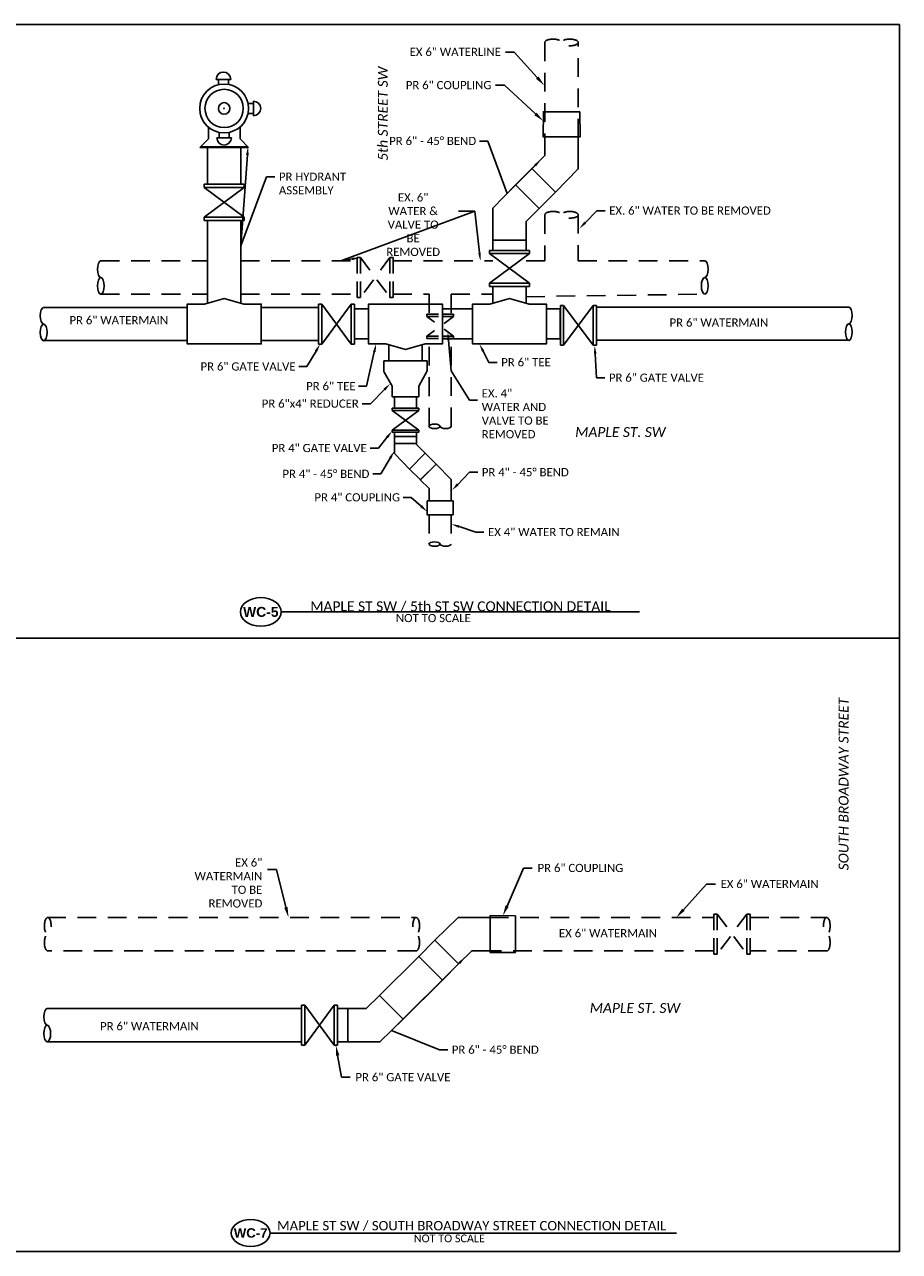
# Model space of a CAD drawing. Header units: feet. Extents: x 2205963 to 2207247, y 306378 to 307002.
# Tile 12 of 16: x 2207219 to 2207227, y 306942 to 306952. Entities that reach past the tile are written whole.
import ezdxf
from ezdxf import colors
from ezdxf.entities.mleader import LeaderData, LeaderLine
from ezdxf.math import Vec2, Vec3

# ---------------------------------------------------------------- set-up
doc = ezdxf.new("R2010")
doc.units = ezdxf.units.FT
doc.header["$MEASUREMENT"] = 0
doc.linetypes.add('3', pattern=[0.22, 0.16, -0.06])
for name, color, linetype in [('SH_Border', 7, 'Continuous'), ('SH_Text', 7, 'Continuous'), ('SH_TextH', 4, 'Continuous'), ('SH_TextM', 7, 'Continuous'), ('UT_P_Water', 133, 'Continuous'), ('UT_P_Water_Cells', 133, 'Continuous'), ('UT_X_Water', 10, '3')]:
    doc.layers.add(name, color=color, linetype=linetype)
doc.layers.add('SH_VPort', color=5, linetype='Continuous', plot=False)
doc.styles.add('Slanted-Sub Title', font='calibrii.ttf', dxfattribs={"height": 0.17})
doc.styles.add('Straight Normal (0.14) Font 30', font='calibri.ttf', dxfattribs={"height": 0.14})
doc.styles.add('Straight Sub-Title (0.17) Font 30', font='calibri.ttf', dxfattribs={"height": 0.17})
doc.styles.add('Straight-Norrmal', font='calibri.ttf', dxfattribs={"height": 0.14})
doc.styles.add('WEQ-0.17 BOLD', font='arialbd.ttf', dxfattribs={"height": 0.17})

# ---------------------------------------------------------------- blocks, each defined once
blk = doc.blocks.new('end-flat-1')
at = {"color": 10}
blk.add_ellipse((0, -0.083), major_axis=(0.0002, -0.0833), ratio=0.401763, start_param=3.141593, end_param=6.283185, dxfattribs=at)
blk.add_ellipse((0, -0.25), major_axis=(0.0002, -0.0833), ratio=0.401763, dxfattribs=at)
blk = doc.blocks.new('end-flat-2')
at = {"color": 10}
for centre, end_param in [((0, -0.083), 6.283185), ((0, -0.25), 9.424778)]:
    blk.add_ellipse(centre, major_axis=(0.0002, 0.0833), ratio=0.401763, start_param=3.141593, end_param=end_param, dxfattribs=at)
blk = doc.blocks.new('A$Cdf5d6533-flat-2')
at = {"color": 133}
for p, q in [((0.216, 0), (-0.216, 0)), ((-0.216, -0.099), (-0.216, 0)), ((0.216, -0.099), (0.216, 0)), ((-0.212, -0.115), (-0.137, -0.248)), ((0.212, -0.115), (0.137, -0.248)), ((-0.133, -0.265), (-0.133, -0.363)), ((0.133, -0.363), (-0.133, -0.363)), ((0.133, -0.265), (0.133, -0.363))]:
    blk.add_line(p, q, dxfattribs=at)
for centre, start, end in [((-0.183, -0.099), 180, 209.3578), ((0.183, -0.099), 330.6422, 360), ((-0.166, -0.265), 360, 29.3578), ((0.166, -0.265), 150.6422, 180)]:
    blk.add_arc(centre, 0.0333, start, end, dxfattribs=at)
blk = doc.blocks.new('pvcsch40-10x6red-flat-2')
blk.add_blockref('A$Cdf5d6533-flat-2', (0, 0))
blk = doc.blocks.new('end-flat-4')
at = {"color": 133}
for centre, end_param in [((0, -0.083), 6.283185), ((0, -0.25), 9.424778)]:
    blk.add_ellipse(centre, major_axis=(0.0002, 0.0833), ratio=0.401763, start_param=3.141593, end_param=end_param, dxfattribs=at)
blk = doc.blocks.new('end-flat-5')
at = {"color": 133}
blk.add_ellipse((0, -0.083), major_axis=(0.0002, -0.0833), ratio=0.401763, start_param=3.141593, end_param=6.283185, dxfattribs=at)
blk.add_ellipse((0, -0.25), major_axis=(0.0002, -0.0833), ratio=0.401763, dxfattribs=at)
blk = doc.blocks.new('end-flat-6')
at = {"color": 10}
for centre, end_param in [((-0.167, 0), 9.424778), ((-0.056, 0), 6.283185)]:
    blk.add_ellipse(centre, major_axis=(0.0556, 0), ratio=0.401763, start_param=3.141593, end_param=end_param, dxfattribs=at)
blk = doc.blocks.new('000VALVE_6')
for p, q in [((-0.148, 0.2), (-0.181, 0.2)), ((-0.181, 0.2), (-0.181, 0)), ((-0.148, 0.2), (-0.148, 0)), ((0.148, 0.2), (-0.148, -0.2)), ((-0.148, 0.2), (0.148, -0.2)), ((0.181, 0.2), (0.148, 0.2)), ((0.148, 0.2), (0.148, 0)), ((0.181, 0.2), (0.181, 0)), ((-0.181, -0.2), (-0.181, 0)), ((-0.148, -0.2), (-0.148, 0)), ((0.148, -0.2), (0.148, 0)), ((0.181, -0.2), (0.181, 0)), ((-0.148, -0.2), (-0.181, -0.2)), ((0.181, -0.2), (0.148, -0.2))]:
    blk.add_line(p, q)
blk = doc.blocks.new('end-flat-1-flat-2')
at = {"color": 10}
blk.add_ellipse((-0.25, 0), major_axis=(-0.0833, -0.0002), ratio=0.401763, dxfattribs=at)
blk.add_ellipse((-0.083, 0), major_axis=(-0.0833, -0.0002), ratio=0.401763, start_param=3.141593, end_param=6.283185, dxfattribs=at)

msp = doc.modelspace()

# ---------------------------------------------------------------- linework, layer by layer
at = {"layer": 'SH_Border'}
for points in [[(2207221.496, 306947.46), (2207224.563, 306947.46)], [(2207221.4, 306942.145), (2207224.879, 306942.145)]]:
    msp.add_lwpolyline(points, dxfattribs=at)
for centre, major_axis in [((2207221.321, 306947.46), (0.175, 0)), ((2207221.234, 306942.145), (0.166, 0))]:
    msp.add_ellipse(centre, major_axis=major_axis, ratio=0.699201, dxfattribs=at)
at = {"layer": 'SH_VPort', "elevation": -1738.845}
for points in [[(2207219.163, 306952.487), (2207226.788, 306952.487), (2207226.788, 306947.237), (2207219.163, 306947.237)], [(2207219.163, 306947.237), (2207226.788, 306947.237), (2207226.788, 306941.987), (2207219.163, 306941.987)]]:
    msp.add_lwpolyline(points, close=True, dxfattribs=at)
at = {"layer": 'UT_P_Water'}
for p, q in [((2207223.308, 306950.246, -252.133), (2207223.308, 306950.103, -252.133)), ((2207223.593, 306950.246, -252.133), (2207223.593, 306950.103, -252.133)), ((2207223.766, 306949.754, -252.133), (2207223.134, 306949.754, -252.133)), ((2207222.336, 306944.178, -86.942), (2207222.673, 306944.512, -86.942)), ((2207222.539, 306943.975, -86.942), (2207222.876, 306944.309, -86.942)), ((2207221.668, 306944.066, -86.942), (2207219.493, 306944.066, -86.942)), ((2207221.668, 306943.781, -86.942), (2207219.493, 306943.781, -86.942))]:
    msp.add_line(p, q, dxfattribs=at)
for points, elevation in [([(2207224.053, 306951.741), (2207223.74, 306951.741), (2207223.738, 306951.525), (2207224.054, 306951.525)], -252.133), ([(2207223.753, 306951.525), (2207224.038, 306951.525), (2207224.038, 306951.251), (2207223.843, 306951.052), (2207223.642, 306951.254), (2207223.753, 306951.367)], -252.133), ([(2207223.843, 306951.052), (2207223.642, 306951.254), (2207223.502, 306951.116), (2207223.705, 306950.913)], -252.133), ([(2207223.308, 306950.643), (2207223.593, 306950.643), (2207223.593, 306950.801), (2207223.705, 306950.913), (2207223.502, 306951.116), (2207223.308, 306950.917)], -252.133), ([(2207223.308, 306950.554), (2207223.593, 306950.554), (2207223.593, 306950.643), (2207223.308, 306950.643)], -252.133), ([(2207222.875, 306949.796), (2207222.875, 306950.053), (2207223.134, 306950.053), (2207223.134, 306949.796)], -252.133), ([(2207223.285, 306944.56), (2207223.285, 306944.845), (2207223.011, 306944.845), (2207222.812, 306944.65), (2207223.014, 306944.449), (2207223.127, 306944.56)], -86.942), ([(2207223.501, 306944.86), (2207223.501, 306944.547), (2207223.285, 306944.545), (2207223.285, 306944.861)], -86.942), ([(2207222.812, 306944.65), (2207223.014, 306944.449), (2207222.876, 306944.309), (2207222.673, 306944.512)], -86.942), ([(2207222.065, 306943.781), (2207222.065, 306944.066), (2207222.224, 306944.066), (2207222.336, 306944.178), (2207222.539, 306943.975), (2207222.34, 306943.781)], -86.942), ([(2207221.977, 306943.781), (2207221.977, 306944.066), (2207222.065, 306944.066), (2207222.065, 306943.781)], -86.942)]:
    msp.add_lwpolyline(points, close=True, dxfattribs=dict(at, elevation=elevation))
at = {"layer": 'UT_P_Water', "elevation": -252.133}
msp.add_lwpolyline([(2207223.134, 306950.095), (2207223.134, 306949.754), (2207223.134, 306950.095), (2207223.282, 306950.095), (2207223.45, 306950.143), (2207223.619, 306950.095), (2207223.766, 306950.095), (2207223.766, 306949.754), (2207223.766, 306950.095)], dxfattribs=at)
at = {"layer": 'UT_P_Water_Cells'}
for p, q in [((2207220.938, 306952.018, -252.133), (2207221.063, 306952.018, -252.133)), ((2207221.258, 306951.832, -252.133), (2207221.258, 306951.706, -252.133)), ((2207220.872, 306951.509, -252.133), (2207220.872, 306951.61, -252.133)), ((2207221.143, 306951.509, -252.133), (2207221.143, 306951.61, -252.133)), ((2207220.872, 306951.509, -252.133), (2207220.798, 306951.435, -252.133)), ((2207220.798, 306951.435, -252.133), (2207221.216, 306951.435, -252.133)), ((2207220.804, 306951.441, -252.133), (2207221.211, 306951.441, -252.133)), ((2207220.945, 306951.518, -252.133), (2207221.07, 306951.518, -252.133)), ((2207221.216, 306951.435, -252.133), (2207221.143, 306951.509, -252.133)), ((2207219.462, 306950.066, -252.133), (2207220.691, 306950.066, -252.133)), ((2207221.324, 306950.066, -252.133), (2207221.815, 306950.066, -252.133)), ((2207224.194, 306950.069, -252.133), (2207226.355, 306950.069, -252.133)), ((2207219.462, 306949.782, -252.133), (2207220.691, 306949.782, -252.133)), ((2207221.324, 306949.782, -252.133), (2207221.815, 306949.782, -252.133)), ((2207224.194, 306949.785, -252.133), (2207226.355, 306949.785, -252.133)), ((2207222.416, 306949.61, -252.133), (2207222.416, 306949.746, -252.133)), ((2207222.701, 306949.61, -252.133), (2207222.701, 306949.746, -252.133)), ((2207222.464, 306949.299, -252.133), (2207222.464, 306949.204, -252.133)), ((2207222.654, 306949.299, -252.133), (2207222.654, 306949.204, -252.133))]:
    msp.add_line(p, q, dxfattribs=at)
at = {"layer": 'UT_P_Water_Cells', "elevation": -252.133}
for points in [[(2207220.958, 306951.972), (2207220.958, 306952.018), (2207221.043, 306952.018), (2207221.043, 306951.975)], [(2207221.213, 306951.812), (2207221.258, 306951.812), (2207221.258, 306951.726), (2207221.213, 306951.726)], [(2207220.965, 306951.564), (2207220.965, 306951.518), (2207221.05, 306951.518), (2207221.05, 306951.564)], [(2207220.865, 306951.12), (2207220.865, 306951.435)], [(2207221.149, 306951.12), (2207221.149, 306951.435)], [(2207220.865, 306950.103), (2207220.865, 306950.811)], [(2207221.149, 306950.103), (2207221.149, 306950.811)], [(2207220.691, 306950.095), (2207220.691, 306949.754), (2207220.691, 306950.095), (2207220.839, 306950.095), (2207221.007, 306950.143), (2207221.176, 306950.095), (2207221.324, 306950.095), (2207221.324, 306949.754), (2207220.691, 306949.754)], [(2207220.839, 306950.095), (2207221.007, 306950.143), (2207221.176, 306950.095)]]:
    msp.add_lwpolyline(points, dxfattribs=at)
for points in [[(2207222.243, 306949.754), (2207222.243, 306950.095), (2207222.243, 306949.754), (2207222.39, 306949.754), (2207222.559, 306949.705), (2207222.727, 306949.754), (2207222.875, 306949.754), (2207222.875, 306950.095), (2207222.243, 306950.095)], [(2207222.124, 306949.796), (2207222.124, 306950.053), (2207222.243, 306950.053), (2207222.243, 306949.796)], [(2207223.766, 306949.796), (2207223.766, 306950.053), (2207223.885, 306950.053), (2207223.885, 306949.796)], [(2207222.464, 306948.998), (2207222.654, 306948.998), (2207222.654, 306948.892), (2207222.729, 306948.818), (2207222.593, 306948.683), (2207222.464, 306948.815)], [(2207222.464, 306948.903), (2207222.654, 306948.903), (2207222.654, 306948.962), (2207222.464, 306948.962)], [(2207222.821, 306948.725), (2207222.687, 306948.591), (2207222.593, 306948.683), (2207222.729, 306948.818)], [(2207222.761, 306948.41), (2207222.951, 306948.41), (2207222.951, 306948.593), (2207222.822, 306948.725), (2207222.686, 306948.59), (2207222.761, 306948.516)], [(2207222.745, 306948.41), (2207222.967, 306948.41), (2207222.967, 306948.292), (2207222.745, 306948.292)]]:
    msp.add_lwpolyline(points, close=True, dxfattribs=at)
at = {"layer": 'UT_P_Water_Cells'}
for radius in [0.209, 0.164, 0.0497]:
    msp.add_circle((2207221.007, 306951.769, -252.133), radius, dxfattribs=at)
for centre, start, end in [((2207221.001, 306952.018, -252.133), 0, 180), ((2207221.258, 306951.769, -252.133), 270, 90), ((2207221.007, 306951.518, -252.133), 180, 0)]:
    msp.add_arc(centre, 0.0627, start, end, dxfattribs=at)
msp.add_point((2207221.007, 306951.769, -252.133), dxfattribs=at)
at = {"layer": 'UT_X_Water'}
for p, q in [((2207223.753, 306950.857, -252.133), (2207223.753, 306950.464, -252.133)), ((2207224.038, 306950.858, -252.133), (2207224.038, 306950.464, -252.133)), ((2207222.761, 306950.179, -252.133), (2207222.761, 306950.007, -252.133)), ((2207222.951, 306950.179, -252.133), (2207222.951, 306950.007, -252.133)), ((2207222.761, 306949.048, -252.133), (2207222.761, 306949.802, -252.133)), ((2207222.951, 306949.049, -252.133), (2207222.951, 306949.802, -252.133)), ((2207222.761, 306948.084, -252.133), (2207222.761, 306948.084, -252.133)), ((2207222.951, 306948.084, -252.133), (2207222.951, 306948.084, -252.133))]:
    msp.add_line(p, q, dxfattribs=at)
for points, elevation in [([(2207223.753, 306952.334), (2207223.753, 306951.525)], -252.133), ([(2207224.038, 306951.52), (2207224.038, 306952.333)], -252.133), ([(2207219.951, 306950.464), (2207220.865, 306950.464)], -252.133), ([(2207221.149, 306950.464), (2207222.146, 306950.464)], -252.133), ([(2207222.455, 306950.464), (2207223.308, 306950.464)], -252.133), ([(2207223.593, 306950.464), (2207223.753, 306950.464)], -252.133), ([(2207224.038, 306950.464), (2207225.122, 306950.464)], -252.133), ([(2207219.952, 306950.179), (2207220.865, 306950.179)], -252.133), ([(2207221.149, 306950.179), (2207222.146, 306950.179)], -252.133), ([(2207222.455, 306950.179), (2207222.761, 306950.179)], -252.133), ([(2207222.951, 306950.179), (2207223.308, 306950.179)], -252.133), ([(2207223.593, 306950.158), (2207225.12, 306950.18)], -252.133), ([(2207222.761, 306948.292), (2207222.761, 306948.041)], -252.133), ([(2207222.951, 306948.292), (2207222.951, 306948.041)], -252.133), ([(2207219.492, 306944.845), (2207222.651, 306944.845)], -86.942), ([(2207223.28, 306944.845), (2207225.2, 306944.845)], -86.942), ([(2207225.509, 306944.845), (2207226.166, 306944.845)], -86.942), ([(2207222.651, 306944.56), (2207219.497, 306944.56)], -86.942), ([(2207225.2, 306944.56), (2207223.285, 306944.56)], -86.942), ([(2207226.166, 306944.56), (2207225.509, 306944.56)], -86.942)]:
    msp.add_lwpolyline(points, dxfattribs=dict(at, elevation=elevation))

# ---------------------------------------------------------------- block references
at = {"xscale": 0.855, "yscale": 0.855, "zscale": 0.855}
for name, p in [('end-flat-1', (2207219.951, 306950.464, -252.133)), ('end-flat-2', (2207225.121, 306950.465, -252.133)), ('end-flat-5', (2207219.462, 306950.066, -252.133)), ('end-flat-4', (2207226.355, 306950.069, -252.133)), ('pvcsch40-10x6red-flat-2', (2207222.559, 306949.61, -252.133)), ('end-flat-6', (2207222.951, 306949.049, -252.133)), ('end-flat-6', (2207222.951, 306948.041, -252.133)), ('end-flat-5', (2207219.493, 306944.065, -86.942))]:
    msp.add_blockref(name, p, dxfattribs=at)
at = {"layer": 'UT_P_Water', "xscale": -0.8550071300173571, "yscale": 0.8550071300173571, "zscale": 0.8550071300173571, "rotation": 270}
msp.add_blockref('000VALVE_6', (2207223.45, 306950.4, -252.133), dxfattribs=at)
at = {"layer": 'UT_P_Water', "xscale": 0.8550071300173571, "yscale": 0.8550071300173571, "zscale": 0.8550071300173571}
msp.add_blockref('000VALVE_6', (2207221.823, 306943.924, -86.942), dxfattribs=at)
at = {"layer": 'UT_P_Water_Cells'}
for p, xscale, yscale, zscale, rotation in [((2207221.007, 306950.965, -252.133), 0.855, 0.855, 0.855, 270), ((2207222.559, 306949.101, -252.133), 0.5700284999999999, 0.5700284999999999, 0.5700284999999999, 90)]:
    msp.add_blockref('000VALVE_6', p, dxfattribs=dict(at, xscale=xscale, yscale=yscale, zscale=zscale, rotation=rotation))
at = {"layer": 'UT_P_Water_Cells', "xscale": 0.855, "yscale": 0.855, "zscale": 0.855}
for p in [(2207221.969, 306949.924, -252.133), (2207224.04, 306949.913, -252.133)]:
    msp.add_blockref('000VALVE_6', p, dxfattribs=at)
at = {"layer": 'UT_X_Water', "yscale": 0.855, "zscale": 0.855}
for name, p, xscale in [('end-flat-1-flat-2', (2207223.753, 306952.334, -252.133), -0.855), ('end-flat-1-flat-2', (2207223.753, 306950.859, -252.133), -0.855), ('000VALVE_6', (2207222.3, 306950.323, -252.133), 0.855), ('000VALVE_6', (2207225.355, 306944.703, -86.942), 0.855)]:
    msp.add_blockref(name, p, dxfattribs=dict(at, xscale=xscale))
at = {"layer": 'UT_X_Water'}
for name, p, xscale, yscale, zscale, rotation in [('000VALVE_6', (2207222.856, 306949.904, -252.133), 0.569943, 0.569943, 0.569943, 270), ('end-flat-1-flat-2', (2207219.497, 306944.56, -86.942), -0.855, 0.855, 0.855, 90), ('end-flat-1-flat-2', (2207222.651, 306944.56, -86.942), 0.855, 0.855, 0.855, 270), ('end-flat-1-flat-2', (2207226.166, 306944.56, -86.942), 0.855, 0.855, 0.855, 270)]:
    msp.add_blockref(name, p, dxfattribs=dict(at, xscale=xscale, yscale=yscale, zscale=zscale, rotation=rotation))

# ---------------------------------------------------------------- texts
at = {"layer": 'SH_Text'}
for s, width, gutter_width, insert, char_height, attachment_point, style in [('MAPLE ST SW / 5th ST SW CONNECTION DETAIL', 3.26599, 0.425, (2207223.03, 306947.46), 0.085, 8, 'Straight Sub-Title (0.17) Font 30'), ('WC-5', 0.44087, 0.212, (2207221.321, 306947.46), 0.085, 5, 'WEQ-0.17 BOLD'), ('NOT TO SCALE', 3.17987, 0.35, (2207222.798, 306947.443), 0.07, 2, 'Straight Normal (0.14) Font 30'), ('MAPLE ST SW / SOUTH BROADWAY STREET CONNECTION DETAIL', 4.02546, 0.404, (2207223.126, 306942.162, -86.942), 0.08075, 8, 'Straight Sub-Title (0.17) Font 30'), ('WC-7', 0.41882, 0.202, (2207221.234, 306942.145), 0.0808, 5, 'WEQ-0.17 BOLD'), ('NOT TO SCALE', 3.02088, 0.333, (2207222.935, 306942.132, -86.942), 0.0665, 2, 'Straight Normal (0.14) Font 30')]:
    msp.add_mtext_dynamic_manual_height_columns(s, width=width, gutter_width=gutter_width, heights=[0], dxfattribs=dict(at, insert=insert, char_height=char_height, attachment_point=attachment_point, style=style))
at = {"layer": 'SH_TextH', "char_height": 0.085, "attachment_point": 8, "rotation": 90, "style": 'Slanted-Sub Title'}
for s, insert, width in [('5th STREET SW', (2207222.409, 306951.724, -252.133), 0.92975), ('SOUTH BROADWAY STREET', (2207226.353, 306945.987), 1.68478)]:
    msp.add_mtext(s, dxfattribs=dict(at, insert=insert, width=width))
at = {"layer": 'SH_TextH', "char_height": 0.085, "width": 0.81837, "attachment_point": 8, "style": 'Slanted-Sub Title'}
for insert in [(2207224.399, 306948.956, -252.133), (2207224.524, 306944.027)]:
    msp.add_mtext('MAPLE ST. SW', dxfattribs=dict(at, insert=insert))
at = {"layer": 'SH_TextM', "char_height": 0.07, "width": 1.57188, "attachment_point": 1, "style": 'Straight-Norrmal'}
for s, insert in [('PR 6" WATERMAIN', (2207219.683, 306949.992)), ('PR 6" WATERMAIN', (2207224.82, 306949.972)), ('EX 6" WATERMAIN', (2207223.873, 306944.746)), ('PR 6" WATERMAIN', (2207219.945, 306943.95))]:
    msp.add_mtext(s, dxfattribs=dict(at, insert=insert))

# ---------------------------------------------------------------- leaders
at = {"layer": 'SH_TextM'}
ml = msp.add_multileader_mtext('Standard', dxfattribs=at)
ml.set_content('EX 6" WATERLINE', color=256, style='Straight Normal (0.14) Font 30')
ml.set_leader_properties(color=9)
ml.build(insert=Vec2(0, 0))
ml.multileader.update_dxf_attribs({"text_left_attachment_type": 2, "text_right_attachment_type": 2, "dogleg_length": 0.15, "arrow_head_size": 0.09, "scale": 0.5})
ctx = ml.context
ctx.base_point, ctx.scale, ctx.char_height, ctx.arrow_head_size, ctx.landing_gap_size, ctx.plane_origin = Vec3(2207222.55, 306952.252, -252.133), 0.5, 0.07, 0.09, 0.045, Vec3(2207223.748, 306951.966, -252.133)
ctx.left_attachment, ctx.right_attachment = 2, 2
notes = []
notes.append((ctx, [(0, (1, 1, 0), (2207223.49, 306952.252, -252.133), (-1, 0), 0.075, [(0, [(2207223.748, 306951.966, -252.133)], 0, [])])]))
ctx.mtext.insert, ctx.mtext.flow_direction = Vec3(2207222.595, 306952.288, -252.133), 5
ml = msp.add_multileader_mtext('Standard', dxfattribs=at)
ml.set_content('PR 6" COUPLING', color=256, style='Straight Normal (0.14) Font 30')
ml.set_leader_properties(color=9)
ml.build(insert=Vec2(0, 0))
ml.multileader.update_dxf_attribs({"text_left_attachment_type": 2, "text_right_attachment_type": 2, "dogleg_length": 0.15, "arrow_head_size": 0.09, "scale": 0.5})
ctx = ml.context
ctx.base_point, ctx.scale, ctx.char_height, ctx.arrow_head_size, ctx.landing_gap_size, ctx.plane_origin = Vec3(2207222.517, 306951.968, -252.133), 0.5, 0.07, 0.09, 0.045, Vec3(2207223.739, 306951.661, -252.133)
ctx.left_attachment, ctx.right_attachment = 2, 2
notes.append((ctx, [(0, (1, 1, 0), (2207223.406, 306951.968, -252.133), (-1, 0), 0.075, [(0, [(2207223.739, 306951.661, -252.133)], 0, [])])]))
ctx.mtext.insert, ctx.mtext.flow_direction = Vec3(2207222.562, 306952.004, -252.133), 5
ml = msp.add_multileader_mtext('Standard', dxfattribs=at)
ml.set_content('PR HYDRANT ASSEMBLY', color=256, style='Straight Normal (0.14) Font 30')
ml.set_leader_properties(color=9)
ml.build(insert=Vec2(0, 0))
ml.multileader.update_dxf_attribs({"text_left_attachment_type": 2, "text_right_attachment_type": 2, "dogleg_length": 0.14, "arrow_head_size": 0.07, "scale": 0.5})
ctx = ml.context
ctx.base_point, ctx.scale, ctx.char_height, ctx.arrow_head_size, ctx.landing_gap_size, ctx.plane_origin = Vec3(2207221.441, 306951.184, -252.133), 0.5, 0.07, 0.07, 0.035, Vec3(2207220.993, 306951.223, -252.133)
ctx.left_attachment, ctx.right_attachment = 2, 2
notes.append((ctx, [(0, (1, 1, 0), (2207221.371, 306951.184, -252.133), (1, 0), 0.07, [(1, [(2207221.211, 306951.441, -252.133), (2207221.149, 306950.592, -252.133)], 0, [])])]))
ctx.mtext.insert, ctx.mtext.width, ctx.mtext.flow_direction = Vec3(2207221.476, 306951.22, -252.133), 1.42006, 5
ml = msp.add_multileader_mtext('Standard', dxfattribs=at)
ml.set_content('PR 6" - 45%%D BEND', color=256, style='Straight Normal (0.14) Font 30')
ml.set_leader_properties(color=9)
ml.build(insert=Vec2(0, 0))
ml.multileader.update_dxf_attribs({"text_left_attachment_type": 2, "text_right_attachment_type": 2, "dogleg_length": 0.14, "arrow_head_size": 0.07, "scale": 0.5})
ctx = ml.context
ctx.base_point, ctx.scale, ctx.char_height, ctx.arrow_head_size, ctx.landing_gap_size, ctx.plane_origin = Vec3(2207222.385, 306951.49, -417.323), 0.5, 0.07, 0.07, 0.035, Vec3(2207223.719, 306951.331, -417.323)
ctx.left_attachment, ctx.right_attachment = 2, 2
notes.append((ctx, [(0, (1, 1, 0), (2207223.263, 306951.49, -417.323), (-1, 0), 0.07, [(1, [(2207223.719, 306951.331, -417.323), (2207223.43, 306951.042, -417.323)], 0, [])])]))
ctx.mtext.insert, ctx.mtext.flow_direction = Vec3(2207222.42, 306951.526, -417.323), 5
ml = msp.add_multileader_mtext('Standard', dxfattribs=at)
ml.set_content('EX. 6" WATER & VALVE TO BE REMOVED', color=256, style='Straight Normal (0.14) Font 30')
ml.set_leader_properties(color=9)
ml.build(insert=Vec2(0, 0))
ml.multileader.update_dxf_attribs({"text_left_attachment_type": 2, "text_right_attachment_type": 2, "dogleg_length": 0.14, "arrow_head_size": 0.07, "scale": 0.5})
ctx = ml.context
ctx.base_point, ctx.scale, ctx.char_height, ctx.arrow_head_size, ctx.landing_gap_size, ctx.plane_origin = Vec3(2207222.237, 306950.889, -252.133), 0.5, 0.07, 0.07, 0.035, Vec3(2207221.663, 306950.464, -252.133)
ctx.left_attachment, ctx.right_attachment, ctx.text_align_type = 2, 2, 1
notes.append((ctx, [(0, (1, 1, 0), (2207223.152, 306950.889, -252.133), (-1, 0), 0.14, [(0, [(2207222.173, 306950.494, -252.133), (2207222.006, 306950.464, -252.133)], 0, []), (2, [(2207223.201, 306950.464, -252.133)], 0, [])])]))
ctx.mtext.insert, ctx.mtext.width, ctx.mtext.alignment, ctx.mtext.flow_direction = Vec3(2207222.625, 306951.043, -252.133), 0.91901, 2, 5
ml = msp.add_multileader_mtext('Standard', dxfattribs=at)
ml.set_content('EX. 6" WATER TO BE REMOVED', color=256, style='Straight Normal (0.14) Font 30')
ml.set_leader_properties(color=9)
ml.build(insert=Vec2(0, 0))
ml.multileader.update_dxf_attribs({"text_left_attachment_type": 2, "text_right_attachment_type": 2, "dogleg_length": 0.14, "arrow_head_size": 0.07, "scale": 0.5})
ctx = ml.context
ctx.base_point, ctx.scale, ctx.char_height, ctx.arrow_head_size, ctx.landing_gap_size, ctx.plane_origin = Vec3(2207224.268, 306950.894), 0.5, 0.07, 0.07, 0.035, Vec3(2207224.048, 306950.741)
ctx.left_attachment, ctx.right_attachment = 2, 2
notes.append((ctx, [(0, (1, 1, 0), (2207224.198, 306950.894), (1, 0), 0.07, [(0, [(2207224.048, 306950.741)], 0, [])])]))
ctx.mtext.insert, ctx.mtext.flow_direction = Vec3(2207224.303, 306950.93), 5
ml = msp.add_multileader_mtext('Standard', dxfattribs=at)
ml.set_content('EX. 4" WATER AND VALVE TO BE REMOVED', color=256, style='Straight Normal (0.14) Font 30')
ml.set_leader_properties(color=9)
ml.build(insert=Vec2(0, 0))
ml.multileader.update_dxf_attribs({"text_left_attachment_type": 2, "text_right_attachment_type": 2, "dogleg_length": 0.14, "arrow_head_size": 0.07, "scale": 0.5})
ctx = ml.context
ctx.base_point, ctx.scale, ctx.char_height, ctx.arrow_head_size, ctx.landing_gap_size, ctx.plane_origin = Vec3(2207223.177, 306949.272, -252.133), 0.5, 0.07, 0.07, 0.035, Vec3(2207222.879, 306949.802, -252.133)
ctx.left_attachment, ctx.right_attachment = 2, 2
notes.append((ctx, [(0, (1, 1, 0), (2207223.107, 306949.272, -252.133), (1, 0), 0.07, [(1, [(2207222.921, 306949.857, -252.133), (2207222.951, 306949.524, -252.133)], 0, [])])]))
ctx.mtext.insert, ctx.mtext.width, ctx.mtext.flow_direction = Vec3(2207223.212, 306949.366, -252.133), 1.19009, 5
ml = msp.add_multileader_mtext('Standard', dxfattribs=at)
ml.set_content('PR 6" GATE VALVE', color=256, style='Straight Normal (0.14) Font 30')
ml.set_leader_properties(color=9)
ml.build(insert=Vec2(0, 0))
ml.multileader.update_dxf_attribs({"text_left_attachment_type": 2, "text_right_attachment_type": 2, "dogleg_length": 0.14, "arrow_head_size": 0.07, "scale": 0.5})
ctx = ml.context
ctx.base_point, ctx.scale, ctx.char_height, ctx.arrow_head_size, ctx.landing_gap_size, ctx.plane_origin = Vec3(2207220.77, 306949.56, -252.133), 0.5, 0.07, 0.07, 0.035, Vec3(2207220.869, 306949.92, -252.133)
ctx.left_attachment, ctx.right_attachment = 2, 2
notes.append((ctx, [(1, (1, 1, 0), (2207221.716, 306949.56, -252.133), (-1, 0), 0.07, [(0, [(2207221.829, 306949.753, -252.133)], 0, [])])]))
ctx.mtext.insert, ctx.mtext.flow_direction = Vec3(2207220.805, 306949.596, -252.133), 5
ml = msp.add_multileader_mtext('Standard', dxfattribs=at)
ml.set_content('PR 6" TEE', color=256, style='Straight Normal (0.14) Font 30')
ml.set_leader_properties(color=9)
ml.build(insert=Vec2(0, 0))
ml.multileader.update_dxf_attribs({"text_left_attachment_type": 2, "text_right_attachment_type": 2, "dogleg_length": 0.14, "arrow_head_size": 0.07, "scale": 0.5})
ctx = ml.context
ctx.base_point, ctx.scale, ctx.char_height, ctx.arrow_head_size, ctx.landing_gap_size, ctx.plane_origin = Vec3(2207221.674, 306949.392, -252.133), 0.5, 0.07, 0.07, 0.035, Vec3(2207221.631, 306949.703, -252.133)
ctx.left_attachment, ctx.right_attachment = 2, 2
notes.append((ctx, [(1, (1, 1, 0), (2207222.227, 306949.392, -252.133), (-1, 0), 0.07, [(0, [(2207222.308, 306949.754, -252.133)], 0, [])])]))
ctx.mtext.insert, ctx.mtext.flow_direction = Vec3(2207221.709, 306949.428, -252.133), 5
ml = msp.add_multileader_mtext('Standard', dxfattribs=at)
ml.set_content('PR 6" TEE', color=256, style='Straight Normal (0.14) Font 30')
ml.set_leader_properties(color=9)
ml.build(insert=Vec2(0, 0))
ml.multileader.update_dxf_attribs({"text_left_attachment_type": 2, "text_right_attachment_type": 2, "dogleg_length": 0.14, "arrow_head_size": 0.07, "scale": 0.5})
ctx = ml.context
ctx.base_point, ctx.scale, ctx.char_height, ctx.arrow_head_size, ctx.landing_gap_size, ctx.plane_origin = Vec3(2207223.344, 306949.596, -252.133), 0.5, 0.07, 0.07, 0.035, Vec3(2207223.192, 306949.754, -252.133)
ctx.left_attachment, ctx.right_attachment = 2, 2
notes.append((ctx, [(0, (1, 1, 0), (2207223.274, 306949.596, -252.133), (1, 0), 0.07, [(0, [(2207223.192, 306949.754, -252.133)], 0, [])])]))
ctx.mtext.insert, ctx.mtext.flow_direction = Vec3(2207223.379, 306949.632, -252.133), 5
ml = msp.add_multileader_mtext('Standard', dxfattribs=at)
ml.set_content('PR 6" GATE VALVE', color=256, style='Straight Normal (0.14) Font 30')
ml.set_leader_properties(color=9)
ml.build(insert=Vec2(0, 0))
ml.multileader.update_dxf_attribs({"text_left_attachment_type": 2, "text_right_attachment_type": 2, "dogleg_length": 0.14, "arrow_head_size": 0.07, "scale": 0.5})
ctx = ml.context
ctx.base_point, ctx.scale, ctx.char_height, ctx.arrow_head_size, ctx.landing_gap_size, ctx.plane_origin = Vec3(2207224.266, 306949.464, -252.133), 0.5, 0.07, 0.07, 0.035, Vec3(2207224.179, 306949.74, -252.133)
ctx.left_attachment, ctx.right_attachment = 2, 2
notes.append((ctx, [(0, (1, 1, 0), (2207224.196, 306949.464, -252.133), (1, 0), 0.07, [(0, [(2207224.179, 306949.74, -252.133)], 0, [])])]))
ctx.mtext.insert, ctx.mtext.flow_direction = Vec3(2207224.301, 306949.5, -252.133), 5
ml = msp.add_multileader_mtext('Standard', dxfattribs=at)
ml.set_content('PR 6"x4" REDUCER', color=256, style='Straight Normal (0.14) Font 30')
ml.set_leader_properties(color=9)
ml.build(insert=Vec2(0, 0))
ml.multileader.update_dxf_attribs({"text_left_attachment_type": 2, "text_right_attachment_type": 2, "dogleg_length": 0.14, "arrow_head_size": 0.07, "scale": 0.5})
ctx = ml.context
ctx.base_point, ctx.scale, ctx.char_height, ctx.arrow_head_size, ctx.landing_gap_size, ctx.plane_origin = Vec3(2207221.294, 306949.242, -252.133), 0.5, 0.07, 0.07, 0.035, Vec3(2207222.438, 306949.049, -252.133)
ctx.left_attachment, ctx.right_attachment = 2, 2
notes.append((ctx, [(0, (1, 1, 0), (2207222.26, 306949.242, -252.133), (-1, 0), 0.07, [(0, [(2207222.428, 306949.413, -252.133)], 0, [])])]))
ctx.mtext.insert, ctx.mtext.flow_direction = Vec3(2207221.329, 306949.278, -252.133), 5
ml = msp.add_multileader_mtext('Standard', dxfattribs=at)
ml.set_content('PR 4" GATE VALVE', color=256, style='Straight Normal (0.14) Font 30')
ml.set_leader_properties(color=9)
ml.build(insert=Vec2(0, 0))
ml.multileader.update_dxf_attribs({"text_left_attachment_type": 2, "text_right_attachment_type": 2, "dogleg_length": 0.14, "arrow_head_size": 0.07, "scale": 0.5})
ctx = ml.context
ctx.base_point, ctx.scale, ctx.char_height, ctx.arrow_head_size, ctx.landing_gap_size, ctx.plane_origin = Vec3(2207221.38, 306948.862, -252.133), 0.5, 0.07, 0.07, 0.035, Vec3(2207221.095, 306948.846, -252.133)
ctx.left_attachment, ctx.right_attachment = 2, 2
notes.append((ctx, [(1, (1, 1, 0), (2207222.327, 306948.862, -252.133), (-1, 0), 0.07, [(0, [(2207222.445, 306949.008, -252.133)], 0, [])])]))
ctx.mtext.insert, ctx.mtext.flow_direction = Vec3(2207221.415, 306948.898, -252.133), 5
ml = msp.add_multileader_mtext('Standard', dxfattribs=at)
ml.set_content('PR 4" - 45%%D BEND', color=256, style='Straight Normal (0.14) Font 30')
ml.set_leader_properties(color=9)
ml.build(insert=Vec2(0, 0))
ml.multileader.update_dxf_attribs({"text_left_attachment_type": 2, "text_right_attachment_type": 2, "dogleg_length": 0.14, "arrow_head_size": 0.07, "scale": 0.5})
ctx = ml.context
ctx.base_point, ctx.scale, ctx.char_height, ctx.arrow_head_size, ctx.landing_gap_size, ctx.plane_origin = Vec3(2207221.471, 306948.641, -252.133), 0.5, 0.07, 0.07, 0.035, Vec3(2207221.583, 306949.064, -252.133)
ctx.left_attachment, ctx.right_attachment = 2, 2
notes.append((ctx, [(1, (1, 1, 0), (2207222.349, 306948.641, -252.133), (-1, 0), 0.07, [(0, [(2207222.464, 306948.837, -252.133)], 0, [])])]))
ctx.mtext.insert, ctx.mtext.flow_direction = Vec3(2207221.506, 306948.677, -252.133), 5
ml = msp.add_multileader_mtext('Standard', dxfattribs=at)
ml.set_content('PR 4" - 45%%D BEND', color=256, style='Straight Normal (0.14) Font 30')
ml.set_leader_properties(color=9)
ml.build(insert=Vec2(0, 0))
ml.multileader.update_dxf_attribs({"text_left_attachment_type": 2, "text_right_attachment_type": 2, "dogleg_length": 0.14, "arrow_head_size": 0.07, "scale": 0.5})
ctx = ml.context
ctx.base_point, ctx.scale, ctx.char_height, ctx.arrow_head_size, ctx.landing_gap_size, ctx.plane_origin = Vec3(2207223.178, 306948.655, -252.133), 0.5, 0.07, 0.07, 0.035, Vec3(2207222.958, 306948.502, -252.133)
ctx.left_attachment, ctx.right_attachment = 2, 2
notes.append((ctx, [(0, (1, 1, 0), (2207223.108, 306948.655, -252.133), (1, 0), 0.07, [(0, [(2207222.958, 306948.502, -252.133)], 0, [])])]))
ctx.mtext.insert, ctx.mtext.flow_direction = Vec3(2207223.213, 306948.691, -252.133), 5
ml = msp.add_multileader_mtext('Standard', dxfattribs=at)
ml.set_content('PR 4" COUPLING', color=256, style='Straight Normal (0.14) Font 30')
ml.set_leader_properties(color=9)
ml.build(insert=Vec2(0, 0))
ml.multileader.update_dxf_attribs({"text_left_attachment_type": 2, "text_right_attachment_type": 2, "dogleg_length": 0.14, "arrow_head_size": 0.07, "scale": 0.5})
ctx = ml.context
ctx.base_point, ctx.scale, ctx.char_height, ctx.arrow_head_size, ctx.landing_gap_size, ctx.plane_origin = Vec3(2207221.745, 306948.44, -252.133), 0.5, 0.07, 0.07, 0.035, Vec3(2207221.1, 306948.648, -252.133)
ctx.left_attachment, ctx.right_attachment = 2, 2
notes.append((ctx, [(1, (1, 1, 0), (2207222.609, 306948.44, -252.133), (-1, 0), 0.07, [(0, [(2207222.745, 306948.319, -252.133)], 0, [])])]))
ctx.mtext.insert, ctx.mtext.flow_direction = Vec3(2207221.78, 306948.476, -252.133), 5
ml = msp.add_multileader_mtext('Standard', dxfattribs=at)
ml.set_content('EX 4" WATER TO REMAIN', color=256, style='Straight Normal (0.14) Font 30')
ml.set_leader_properties(color=9)
ml.build(insert=Vec2(0, 0))
ml.multileader.update_dxf_attribs({"text_left_attachment_type": 2, "text_right_attachment_type": 2, "dogleg_length": 0.14, "arrow_head_size": 0.07, "scale": 0.5})
ctx = ml.context
ctx.base_point, ctx.scale, ctx.char_height, ctx.arrow_head_size, ctx.landing_gap_size, ctx.plane_origin = Vec3(2207223.231, 306948.144, -252.133), 0.5, 0.07, 0.07, 0.035, Vec3(2207223.017, 306948.103, -252.133)
ctx.left_attachment, ctx.right_attachment = 2, 2
notes.append((ctx, [(0, (1, 1, 0), (2207223.161, 306948.144, -252.133), (1, 0), 0.07, [(0, [(2207222.951, 306948.212, -252.133)], 0, [])])]))
ctx.mtext.insert, ctx.mtext.flow_direction = Vec3(2207223.266, 306948.179, -252.133), 5
ml = msp.add_multileader_mtext('Standard', dxfattribs=at)
ml.set_content('EX 6" WATERMAIN TO BE REMOVED', color=256, style='Straight Normal (0.14) Font 30')
ml.set_leader_properties(color=9)
ml.build(insert=Vec2(0, 0))
ml.multileader.update_dxf_attribs({"text_left_attachment_type": 2, "text_right_attachment_type": 2, "dogleg_length": 0.15, "arrow_head_size": 0.09, "scale": 0.5})
ctx = ml.context
ctx.base_point, ctx.scale, ctx.char_height, ctx.arrow_head_size, ctx.landing_gap_size, ctx.plane_origin = Vec3(2207220.46, 306945.256, -86.942), 0.5, 0.07, 0.09, 0.045, Vec3(2207221.558, 306944.845, -86.942)
ctx.left_attachment, ctx.right_attachment, ctx.text_align_type = 2, 2, 2
notes.append((ctx, [(0, (1, 1, 0), (2207221.454, 306945.256, -86.942), (-1, 0), 0.075, [(0, [(2207221.558, 306944.845, -86.942)], 0, [])])]))
ctx.mtext.insert, ctx.mtext.width, ctx.mtext.alignment, ctx.mtext.flow_direction = Vec3(2207221.334, 306945.351, -86.942), 0.93974, 3, 5
ml = msp.add_multileader_mtext('Standard', dxfattribs=at)
ml.set_content('PR 6" COUPLING', color=256, style='Straight Normal (0.14) Font 30')
ml.set_leader_properties(color=9)
ml.build(insert=Vec2(0, 0))
ml.multileader.update_dxf_attribs({"text_left_attachment_type": 2, "text_right_attachment_type": 2, "dogleg_length": 0.15, "arrow_head_size": 0.09, "scale": 0.5})
ctx = ml.context
ctx.base_point, ctx.scale, ctx.char_height, ctx.arrow_head_size, ctx.landing_gap_size, ctx.plane_origin = Vec3(2207223.645, 306945.268, -86.942), 0.5, 0.07, 0.09, 0.045, Vec3(2207222.916, 306944.845, -86.942)
ctx.left_attachment, ctx.right_attachment = 2, 2
notes.append((ctx, [(0, (1, 1, 0), (2207223.57, 306945.268, -86.942), (1, 0), 0.075, [(0, [(2207223.393, 306944.86, -86.942)], 0, [])])]))
ctx.mtext.insert, ctx.mtext.flow_direction = Vec3(2207223.69, 306945.304, -86.942), 5
ml = msp.add_multileader_mtext('Standard', dxfattribs=at)
ml.set_content('EX 6" WATERMAIN', color=256, style='Straight Normal (0.14) Font 30')
ml.set_leader_properties(color=9)
ml.build(insert=Vec2(0, 0))
ml.multileader.update_dxf_attribs({"text_left_attachment_type": 2, "text_right_attachment_type": 2, "dogleg_length": 0.15, "arrow_head_size": 0.09, "scale": 0.5})
ctx = ml.context
ctx.base_point, ctx.scale, ctx.char_height, ctx.arrow_head_size, ctx.landing_gap_size, ctx.plane_origin = Vec3(2207225.212, 306945.131, -86.942), 0.5, 0.07, 0.09, 0.045, Vec3(2207224.878, 306944.845, -86.942)
ctx.left_attachment, ctx.right_attachment = 2, 2
notes.append((ctx, [(0, (1, 1, 0), (2207225.137, 306945.131, -86.942), (1, 0), 0.075, [(0, [(2207224.878, 306944.845, -86.942)], 0, [])])]))
ctx.mtext.insert, ctx.mtext.flow_direction = Vec3(2207225.257, 306945.167, -86.942), 5
ml = msp.add_multileader_mtext('Standard', dxfattribs=at)
ml.set_content('PR 6" - 45%%D BEND', color=256, style='Straight Normal (0.14) Font 30')
ml.set_leader_properties(color=9)
ml.build(insert=Vec2(0, 0))
ml.multileader.update_dxf_attribs({"text_left_attachment_type": 2, "text_right_attachment_type": 2, "dogleg_length": 0.14, "arrow_head_size": 0.07, "scale": 0.5})
ctx = ml.context
ctx.base_point, ctx.scale, ctx.char_height, ctx.arrow_head_size, ctx.landing_gap_size, ctx.plane_origin = Vec3(2207222.921, 306943.713, -252.133), 0.5, 0.07, 0.07, 0.035, Vec3(2207223.241, 306943.656, -252.133)
ctx.left_attachment, ctx.right_attachment = 2, 2
notes.append((ctx, [(0, (1, 1, 0), (2207222.851, 306943.713, -252.133), (1, 0), 0.07, [(1, [(2207223.07, 306944.505, -252.133), (2207222.439, 306943.878, -252.133)], 0, [])])]))
ctx.mtext.insert, ctx.mtext.flow_direction = Vec3(2207222.956, 306943.749, -252.133), 5
ml = msp.add_multileader_mtext('Standard', dxfattribs=at)
ml.set_content('PR 6" GATE VALVE', color=256, style='Straight Normal (0.14) Font 30')
ml.set_leader_properties(color=9)
ml.build(insert=Vec2(0, 0))
ml.multileader.update_dxf_attribs({"text_left_attachment_type": 2, "text_right_attachment_type": 2, "dogleg_length": 0.15, "arrow_head_size": 0.09, "scale": 0.5})
ctx = ml.context
ctx.base_point, ctx.scale, ctx.char_height, ctx.arrow_head_size, ctx.landing_gap_size, ctx.plane_origin = Vec3(2207222.086, 306943.478, -86.942), 0.5, 0.07, 0.09, 0.045, Vec3(2207221.963, 306943.753, -86.942)
ctx.left_attachment, ctx.right_attachment = 2, 2
notes.append((ctx, [(0, (1, 1, 0), (2207222.011, 306943.478, -86.942), (1, 0), 0.075, [(0, [(2207221.963, 306943.753, -86.942)], 0, [])])]))
ctx.mtext.insert, ctx.mtext.flow_direction = Vec3(2207222.131, 306943.514, -86.942), 5
for ctx, leaders in notes:
    for number, flags, end, landing, length, lines in leaders:
        leader = LeaderData()
        leader.index, (leader.has_last_leader_line, leader.has_dogleg_vector, leader.attachment_direction) = number, flags
        leader.last_leader_point, leader.dogleg_vector, leader.dogleg_length = Vec3(end), Vec3(landing), length
        for number, points, colour, breaks in lines:
            line = LeaderLine()
            line.index, line.vertices, line.color, line.breaks = number, Vec3.list(points), colors.encode_raw_color(colour), breaks
            leader.lines.append(line)
        ctx.leaders.append(leader)

doc.saveas('drawing.dxf')
